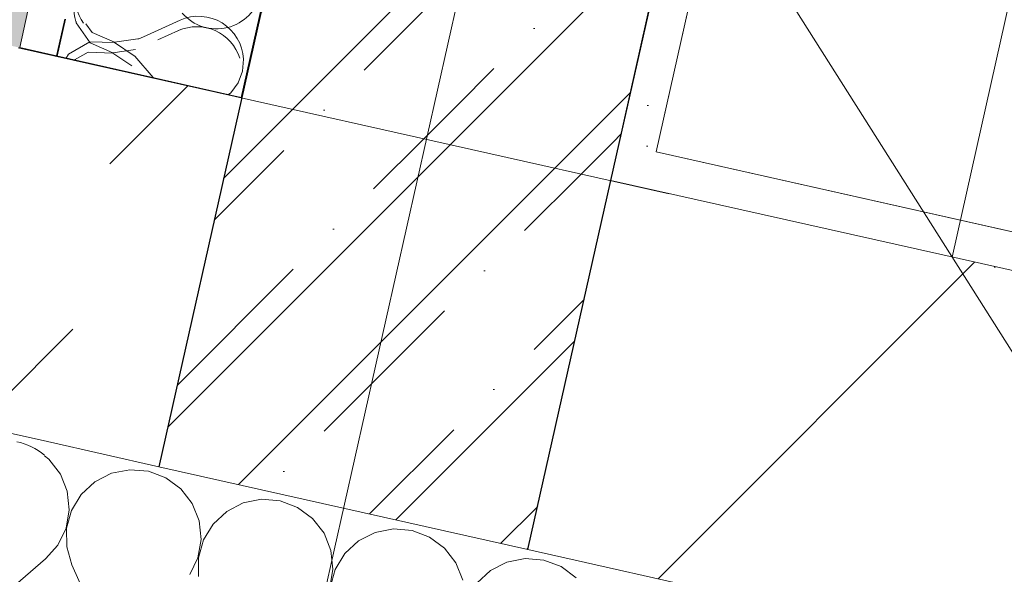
# Model space of a CAD drawing. Header units: millimetres. Extents: x -7145531 to -6681560, y 6117368 to 6219355.
# Tile 26 of 144: x -6936649 to -6936128, y 6131465 to 6131758. Entities that reach past the tile are written whole.
import ezdxf
from ezdxf.enums import TextEntityAlignment as Align

# ---------------------------------------------------------------- set-up
doc = ezdxf.new("R2010")
doc.units = ezdxf.units.MM
doc.header["$MEASUREMENT"] = 0
doc.linetypes.add('Штрихпунктирная', pattern=[670.277762, 352.777767, -176.388884, 0, -141.111112])
for name, color, linetype in [('S - квартира_помещение.АР', 7, 'Continuous'), ('АР-Стены_внешние_.АР', 7, 'Continuous'), ('АР-Стены_Перегородки_межквартирные_200.АР', 7, 'Continuous'), ('АР-Чертеж-Оси_Осевые размеры.АР', 7, 'Continuous'), ('АР-Чертеж-Размеры.АР', 7, 'Continuous'), ('Кровля', 7, 'Continuous')]:
    doc.layers.add(name, color=color, linetype=linetype)
for name, color, linetype, lineweight in [('АР-Стены_внешние_.АР_Ном._пера__1', 7, 'Continuous', 0), ('АР-Стены_внутренние_пилоны.АР_Ном._пера__120', 7, 'Continuous', 0), ('АР-Стены_Перегородки_межквартирные_200.АР_Ном._пера__1', 7, 'Continuous', 15), ('АР-Чертеж-Оси_Осевые размеры.АР_Ном._пера__120', 7, 'Continuous', 0), ('Кровля_Ном._пера__1', 7, 'Continuous', 0)]:
    doc.layers.add(name, color=color, linetype=linetype, lineweight=lineweight)
doc.styles.add('РЎР“Р•РќР•Р\xa0Р\x98Р\xa0_РЎРўР\x98Р›Р¬_3', font='GOTHIC.TTF')
doc.dimstyles.new('СГЕНЕРИР_СТИЛЬ__1', dxfattribs={"dimtxt": 150, "dimasz": 237.5, "dimexe": 0.18, "dimexo": 0.0625, "dimgap": 0, "dimtad": 1, "dimdec": 0, "dimzin": 0, "dimdsep": 46, "dimtxsty": 'РЎР“Р•РќР•Р\xa0Р\x98Р\xa0_РЎРўР\x98Р›Р¬_3', "dimblk": 'ARROWHEAD_6', "dimblk1": 'ARROWHEAD_6', "dimblk2": 'ARROWHEAD_6', "dimcen": 0.09, "dimse1": 1, "dimse2": 1, "dimclrd": 7, "dimclre": 7, "dimclrt": 7, "dimazin": 0, "dimtfac": 1, "dimtdec": 4, "dimtmove": 0, "dimatfit": 3, "dimfxl": 1, "dimtolj": 1, "dimtzin": 0, "dimarcsym": 0})
doc.dimstyles.new('СГЕНЕРИР_СТИЛЬ__2', dxfattribs={"dimtxt": 400, "dimasz": 332.5, "dimexe": 0.18, "dimexo": 0.0625, "dimgap": 0, "dimtad": 1, "dimdec": 0, "dimzin": 0, "dimdsep": 46, "dimtxsty": 'РЎР“Р•РќР•Р\xa0Р\x98Р\xa0_РЎРўР\x98Р›Р¬_3', "dimblk": 'ARROWHEAD_6', "dimblk1": 'ARROWHEAD_6', "dimblk2": 'ARROWHEAD_6', "dimcen": 0.09, "dimse1": 1, "dimse2": 1, "dimclrd": 7, "dimclre": 7, "dimclrt": 7, "dimazin": 0, "dimtfac": 1, "dimtdec": 4, "dimtmove": 0, "dimatfit": 3, "dimfxl": 1, "dimtolj": 1, "dimtzin": 0, "dimarcsym": 0})
pattern_1 = [(45, (-6566190.34, 6563027.8), (-111.369318, 111.369318), [0, -105, 0, -157.5]), (110, (-6565840.34, 6563027.8), (148.001588, 53.868173), [0, -77, 0, -133])]
pattern_2 = [(45, (-6566190.34, 6562677.8), (-127.27922, 127.27922), [])]
pattern_3 = [(45, (-6566190.34, 6562677.8), (-84.852814, 84.852814), []), (45, (-6566232.77, 6562720.22), (-84.852814, 84.852814), [90, -30, 0, -30])]
pattern_4 = [(45, (-6338440.43, 6562625.56), (-111.369318, 111.369318), [0, -105, 0, -157.5]), (110, (-6338090.43, 6562625.56), (148.001588, 53.868173), [0, -77, 0, -133])]
pattern_5 = [(45, (-6338440.43, 6562275.56), (-84.852814, 84.852814), []), (45, (-6338482.86, 6562317.98), (-84.852814, 84.852814), [90, -30, 0, -30])]

# ---------------------------------------------------------------- blocks, each defined once
blk = doc.blocks.new('*X182', base_point=(-6566190.34, 6562677.79))
at = {"layer": 'АР-Стены_внешние_.АР_Ном._пера__1', "color": 7, "linetype": 'Continuous', "lineweight": 0}
for p, q in [((-7164383.26, 6131928.18), (-7164385.71, 6131929.99)), ((-7164377.23, 6131920.38), (-7164383.26, 6131928.18)), ((-7164373.57, 6131911.24), (-7164377.23, 6131920.38)), ((-7164350.21, 6131920.76), (-7164358.99, 6131916.29)), ((-7164340.54, 6131922.66), (-7164350.21, 6131920.76)), ((-7164330.72, 6131921.85), (-7164340.54, 6131922.66)), ((-7164321.49, 6131918.38), (-7164330.72, 6131921.85)), ((-7164313.57, 6131912.53), (-7164321.49, 6131918.38)), ((-7164358.99, 6131916.29), (-7164366.21, 6131909.59)), ((-7164372.54, 6131901.44), (-7164373.57, 6131911.24)), ((-7164366.21, 6131909.59), (-7164371.33, 6131901.17)), ((-7164307.54, 6131904.73), (-7164313.57, 6131912.53)), ((-7164303.88, 6131895.59), (-7164307.54, 6131904.73)), ((-7164280.51, 6131905.11), (-7164289.29, 6131900.63)), ((-7164270.85, 6131907.01), (-7164280.51, 6131905.11)), ((-7164261.03, 6131906.2), (-7164270.85, 6131907.01)), ((-7164251.8, 6131902.73), (-7164261.03, 6131906.2)), ((-7164243.87, 6131896.88), (-7164251.8, 6131902.73)), ((-7164374.23, 6131891.73), (-7164372.54, 6131901.44)), ((-7164371.33, 6131901.17), (-7164373.95, 6131891.67)), ((-7164289.29, 6131900.63), (-7164296.52, 6131893.93)), ((-7164302.85, 6131885.79), (-7164303.88, 6131895.59)), ((-7164296.52, 6131893.93), (-7164301.64, 6131885.51)), ((-7164237.85, 6131889.08), (-7164243.87, 6131896.88)), ((-7164378.51, 6131882.85), (-7164374.23, 6131891.73)), ((-7164373.95, 6131891.67), (-7164373.88, 6131881.81)), ((-7164234.18, 6131879.93), (-7164237.85, 6131889.08)), ((-7164210.82, 6131889.45), (-7164219.6, 6131884.98)), ((-7164201.15, 6131891.36), (-7164210.82, 6131889.45)), ((-7164191.33, 6131890.54), (-7164201.15, 6131891.36)), ((-7164182.11, 6131887.08), (-7164191.33, 6131890.54)), ((-7164174.18, 6131881.23), (-7164182.11, 6131887.08)), ((-7164385.06, 6131875.49), (-7164378.51, 6131882.85)), ((-7164373.88, 6131881.81), (-7164371.12, 6131872.35)), ((-7164304.54, 6131876.08), (-7164302.85, 6131885.79)), ((-7164301.64, 6131885.51), (-7164304.26, 6131876.02)), ((-7164219.6, 6131884.98), (-7164226.83, 6131878.28)), ((-7164233.16, 6131870.13), (-7164234.18, 6131879.93)), ((-7164226.83, 6131878.28), (-7164231.94, 6131869.86)), ((-7164168.16, 6131873.43), (-7164174.18, 6131881.23)), ((-7164401, 6131861.88), (-7164385.06, 6131875.49)), ((-7164356.47, 6131839.78), (-7164371.12, 6131872.35)), ((-7164308.82, 6131867.2), (-7164304.54, 6131876.08)), ((-7164304.26, 6131876.02), (-7164304.19, 6131866.16)), ((-7164164.49, 6131864.28), (-7164168.16, 6131873.43)), ((-7164141.13, 6131873.8), (-7164149.91, 6131869.33)), ((-7164131.46, 6131875.71), (-7164141.13, 6131873.8)), ((-7164121.64, 6131874.89), (-7164131.46, 6131875.71)), ((-7164112.42, 6131871.43), (-7164121.64, 6131874.89)), ((-7164104.49, 6131865.57), (-7164112.42, 6131871.43)), ((-7164234.85, 6131860.43), (-7164233.16, 6131870.13)), ((-7164231.94, 6131869.86), (-7164234.57, 6131860.36)), ((-7164149.91, 6131869.33), (-7164157.13, 6131862.63))]:
    blk.add_line(p, q, dxfattribs=at)
blk = doc.blocks.new('Стена_28_8', base_point=(-7164340.2, 6132132.62))
at = {"layer": 'АР-Стены_внешние_.АР', "linetype": 'Continuous', "lineweight": 0, "true_color": 0x000000}
h = blk.add_hatch(dxfattribs=at)
h.set_pattern_fill('ШТУКАТУРКА__ГИПС_01_0008', color=18, style=0, pattern_type=2)
h.set_pattern_definition(pattern_1)
h.paths.add_polyline_path([(-7164276.95, 6132138.91), (-7164277.27, 6132138.99), (-7164281.66, 6132119.47), (-7164281.34, 6132119.4)])
h = blk.add_hatch(dxfattribs=at)
h.set_pattern_fill('БЛОКИ_БЕТОННЫЕ_ЭФФЕКТИВН_79', color=18, style=0, pattern_type=2)
h.set_pattern_definition(pattern_2)
h.paths.add_polyline_path([(-7164281.34, 6132119.4), (-7164340.2, 6132132.62), (-7164384.02, 6131937.48), (-7164325.17, 6131924.26)])
h = blk.add_hatch(dxfattribs=at)
h.set_pattern_fill('ШТУКАТУРКА__ГИПС_01_0008', color=18, style=0, pattern_type=2)
h.set_pattern_definition(pattern_1)
h.paths.add_polyline_path([(-7164062.3, 6132090.71), (-7164081.82, 6132095.09), (-7164086.2, 6132075.58), (-7164066.68, 6132071.19)])
h = blk.add_hatch(dxfattribs=at)
h.set_pattern_fill('ШТУКАТУРКА__ГИПС_01_0008', color=18, style=0, pattern_type=2)
h.set_pattern_definition(pattern_1)
h.paths.add_polyline_path([(-7164066.68, 6132071.19), (-7163364.12, 6131913.41), (-7163359.74, 6131932.92), (-7164062.3, 6132090.71)])
h = blk.add_hatch(dxfattribs=at)
h.set_pattern_fill('БЛОКИ_БЕТОННЫЕ_ЭФФЕКТИВН_79', color=18, style=0, pattern_type=2)
h.set_pattern_definition(pattern_2)
h.paths.add_polyline_path([(-7164130.03, 6131880.44), (-7163407.95, 6131718.27), (-7163364.12, 6131913.41), (-7164086.2, 6132075.58)])
at = {"layer": 'АР-Стены_внешние_.АР_Ном._пера__1', "color": 7, "linetype": 'Continuous', "lineweight": 0}
blk.add_line((-7164281.66, 6132119.47), (-7164277.27, 6132138.99), dxfattribs=at)
at = {"layer": 'АР-Стены_внешние_.АР_Ном._пера__1', "color": 7, "linetype": 'Continuous', "lineweight": 30}
for p, q in [((-7164276.95, 6132138.91), (-7164281.34, 6132119.4)), ((-7164281.34, 6132119.4), (-7164325.17, 6131924.26)), ((-7164086.2, 6132075.58), (-7164081.82, 6132095.09)), ((-7164130.03, 6131880.44), (-7164086.2, 6132075.58))]:
    blk.add_line(p, q, dxfattribs=at)
at = {"layer": 'АР-Стены_внешние_.АР_Ном._пера__1', "color": 7, "linetype": 'Continuous', "lineweight": 15}
for p, q in [((-7164340.2, 6132132.62), (-7164281.66, 6132119.47)), ((-7164281.34, 6132119.4), (-7164281.66, 6132119.47)), ((-7163364.12, 6131913.41), (-7164086.2, 6132075.58)), ((-7164384.02, 6131937.48), (-7164325.17, 6131924.26)), ((-7164325.17, 6131924.26), (-7164130.03, 6131880.44)), ((-7164130.03, 6131880.44), (-7163407.95, 6131718.27))]:
    blk.add_line(p, q, dxfattribs=at)
at = {"layer": 'АР-Стены_внешние_.АР_Ном._пера__1', "color": 7, "linetype": 'Continuous', "lineweight": 0, "flags": 128}
for points in [[(-7164276.95, 6132138.91), (-7164277.27, 6132138.99)], [(-7163359.74, 6131932.92), (-7164062.3, 6132090.71)]]:
    blk.add_lwpolyline(points, dxfattribs=at)
at = {"layer": 'АР-Стены_внешние_.АР', "color": 7, "lineweight": 0}
blk.add_blockref('*X182', (-6566190.34, 6562677.79), dxfattribs=at)
blk = doc.blocks.new('*X421', base_point=(-6566190.34, 6562677.79))
at = {"layer": 'АР-Стены_внешние_.АР_Ном._пера__1', "color": 7, "linetype": 'Continuous', "lineweight": 0}
for p, q in [((-7164363.75, 6132158.41), (-7164360.51, 6132153.77)), ((-7164360.51, 6132153.77), (-7164348.57, 6132148.61)), ((-7164361.62, 6132148.86), (-7164372.91, 6132142.4)), ((-7164348.61, 6132148.42), (-7164361.62, 6132148.86)), ((-7164338.21, 6132141.49), (-7164348.61, 6132148.42)), ((-7164348.57, 6132148.61), (-7164336.2, 6132150.43)), ((-7164372.91, 6132142.4), (-7164374.09, 6132140.23))]:
    blk.add_line(p, q, dxfattribs=at)
blk = doc.blocks.new('*X422', base_point=(-6566190.34, 6562677.79))
at = {"layer": 'АР-Стены_внешние_.АР_Ном._пера__1', "color": 7, "linetype": 'Continuous', "lineweight": 0}
for p, q in [((-7164336.2, 6132150.43), (-7164335.69, 6132150.5)), ((-7164335.69, 6132150.5), (-7164333.31, 6132151.57)), ((-7164337.78, 6132141.21), (-7164338.21, 6132141.49)), ((-7164337.78, 6132141.21), (-7164328.14, 6132129.91)), ((-7164280.98, 6132133.33), (-7164280.46, 6132139.7)), ((-7164283.29, 6132127.18), (-7164280.98, 6132133.33)), ((-7164287.2, 6132121.9), (-7164283.29, 6132127.18)), ((-7164288.38, 6132120.98), (-7164287.2, 6132121.9))]:
    blk.add_line(p, q, dxfattribs=at)
blk = doc.blocks.new('*X424', base_point=(-6566190.34, 6562677.79))
at = {"layer": 'АР-Стены_внешние_.АР_Ном._пера__1', "color": 7, "linetype": 'Continuous', "lineweight": 0}
blk.add_line((-7164333.31, 6132151.57), (-7164313.98, 6132160.26), dxfattribs=at)
for centre, start, end in [((-7164345.46, 6132172.21), 40.4718, 214.5795), ((-7164304.21, 6132138.55), 2.7599, 114.2116)]:
    blk.add_arc(centre, 23.81, start, end, dxfattribs=at)
blk = doc.blocks.new('Стена_163_8', base_point=(-7164340.2, 6132132.62))
at = {"layer": 'АР-Стены_внешние_.АР', "linetype": 'Continuous', "lineweight": 0, "true_color": 0x000000}
h = blk.add_hatch(dxfattribs=at)
h.set_pattern_fill('ШТУКАТУРКА__ГИПС_01_0008', color=18, style=0, pattern_type=2)
h.set_pattern_definition(pattern_1)
h.paths.add_polyline_path([(-7164374.84, 6132160.9), (-7164394.36, 6132165.28), (-7164398.74, 6132145.77), (-7164379.23, 6132141.38)])
at = {"layer": 'АР-Стены_внешние_.АР_Ном._пера__1', "color": 7, "linetype": 'Continuous', "lineweight": 0}
blk.add_line((-7164281.66, 6132119.47), (-7164277.27, 6132138.99), dxfattribs=at)
at = {"layer": 'АР-Стены_внешние_.АР_Ном._пера__1', "color": 7, "linetype": 'Continuous', "lineweight": 15}
blk.add_line((-7164340.2, 6132132.62), (-7164281.66, 6132119.47), dxfattribs=at)
at = {"layer": 'АР-Стены_внешние_.АР_Ном._пера__1', "color": 7, "linetype": 'Continuous', "lineweight": 0, "flags": 128}
blk.add_lwpolyline([(-7164277.27, 6132138.99), (-7161098.68, 6146291.55)], dxfattribs=at)
at = {"layer": 'Кровля_Ном._пера__1', "color": 7, "linetype": 'Continuous', "lineweight": 0}
for p, q in [((-7164394.36, 6132165.28), (-7164398.74, 6132145.77)), ((-7164374.84, 6132160.9), (-7164379.23, 6132141.38))]:
    blk.add_line(p, q, dxfattribs=at)
at = {"layer": 'Кровля_Ном._пера__1', "color": 7, "linetype": 'Continuous', "lineweight": 15}
for p, q in [((-7164398.74, 6132145.77), (-7164379.23, 6132141.38)), ((-7164379.23, 6132141.38), (-7164340.2, 6132132.62))]:
    blk.add_line(p, q, dxfattribs=at)
at = {"layer": 'АР-Стены_внешние_.АР', "color": 7, "lineweight": 0}
for name in ['*X424', '*X421', '*X422']:
    blk.add_blockref(name, (-6566190.34, 6562677.79), dxfattribs=at)
blk = doc.blocks.new('Стандартный Маркер Сетки[63]_8', base_point=(-7160680.92, 6147693.75))
at = {"layer": 'АР-Чертеж-Оси_Осевые размеры.АР_Ном._пера__120', "color": 7, "linetype": 'Штрихпунктирная', "lineweight": 0}
blk.add_line((-7160787.51, 6147219.17), (-7165571.24, 6125919.76), dxfattribs=at)
at = {"layer": 'АР-Чертеж-Оси_Осевые размеры.АР_Ном._пера__120', "color": 7, "lineweight": 0, "style": 'РЎР“Р•РќР•Р\xa0Р\x98Р\xa0_РЎРўР\x98Р›Р¬_3'}
blk.add_attdef('AC_MarkerText_1', text='', height=350, rotation=347.3417, dxfattribs=at).set_placement((-7165717.47, 6125138.41), align=Align.TOP_CENTER)
blk = doc.blocks.new('Стандартный Маркер Сетки[83]_8', base_point=(-7160680.92, 6147693.75))
at = {"layer": 'АР-Чертеж-Оси_Осевые размеры.АР_Ном._пера__120', "color": 7, "linetype": 'Штрихпунктирная', "lineweight": 0}
blk.add_line((-7160787.51, 6147219.17), (-7165571.24, 6125919.76), dxfattribs=at)
at = {"layer": 'АР-Чертеж-Оси_Осевые размеры.АР_Ном._пера__120', "color": 7, "lineweight": 0, "style": 'РЎР“Р•РќР•Р\xa0Р\x98Р\xa0_РЎРўР\x98Р›Р¬_3'}
blk.add_attdef('AC_MarkerText_1', text='', height=350, rotation=347.3417, dxfattribs=at).set_placement((-7165717.47, 6125138.41), align=Align.TOP_CENTER)
blk = doc.blocks.new('ARROWHEAD_6')
at = {"color": 0, "linetype": 'Continuous', "lineweight": 0}
for p, q in [((-0.5, -0.5), (0.5, 0.5)), ((0, 0), (-1, 0))]:
    blk.add_line(p, q, dxfattribs=at)
blk = doc.blocks.new('*D584', base_point=(-6566190.34, 6562677.79))
at = {"layer": 'Defpoints', "color": 0, "linetype": 'Continuous', "transparency": 16777216}
for p in [(-6935996.34, 6133642.97), (-6932158.87, 6132703.85), (-6937658.33, 6126243.04)]:
    blk.add_point(p, dxfattribs=at)
at = {"layer": 'АР-Чертеж-Оси_Осевые размеры.АР', "color": 7, "linetype": 'Continuous', "lineweight": -2, "transparency": 16777216}
for p, q in [((-6937333.91, 6126170.17), (-6936333.59, 6125945.51)), ((-6934128.76, 6125450.31), (-6935165.67, 6125683.2))]:
    blk.add_line(p, q, dxfattribs=at)
at = {"layer": 'АР-Чертеж-Оси_Осевые размеры.АР', "color": 7, "linetype": 'Continuous', "lineweight": -2, "transparency": 16777216, "xscale": 332.5, "yscale": 332.5, "zscale": 332.5}
for p, rotation in [((-6937658.33, 6126243.04), 167.3417232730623), ((-6933804.34, 6125377.45), 347.3417232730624)]:
    blk.add_blockref('ARROWHEAD_6', p, dxfattribs=dict(at, rotation=rotation))
at = {"layer": 'АР-Чертеж-Оси_Осевые размеры.АР', "color": 7, "linetype": 'Continuous', "lineweight": 0, "transparency": 16777216, "insert": (-6935749.63, 6125814.35), "char_height": 400, "attachment_point": 5, "rotation": 347.3417, "style": 'РЎР“Р•РќР•Р\xa0Р\x98Р\xa0_РЎРўР\x98Р›Р¬_3'}
blk.add_mtext('\\A1;3950', dxfattribs=at)
blk = doc.blocks.new('*D590', base_point=(-6566190.34, 6562677.79))
at = {"layer": 'Defpoints', "color": 0, "linetype": 'Continuous', "transparency": 16777216}
for p in [(-6936039.48, 6133451.29), (-6936590.29, 6131730.38), (-6936155.93, 6131632.82)]:
    blk.add_point(p, dxfattribs=at)
at = {"layer": 'АР-Чертеж-Размеры.АР', "color": 7, "linetype": 'Continuous', "lineweight": -2, "transparency": 16777216}
for p, q in [((-6935813.56, 6133157.13), (-6935913.53, 6132712.07)), ((-6936103.88, 6131864.55), (-6936007, 6132295.89))]:
    blk.add_line(p, q, dxfattribs=at)
at = {"layer": 'АР-Чертеж-Размеры.АР', "color": 7, "linetype": 'Continuous', "lineweight": -2, "transparency": 16777216, "xscale": 237.5, "yscale": 237.5, "zscale": 237.5}
for p, rotation in [((-6935761.52, 6133388.85), 77.3410680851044), ((-6936155.93, 6131632.82), 257.3410680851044)]:
    blk.add_blockref('ARROWHEAD_6', p, dxfattribs=dict(at, rotation=rotation))
at = {"layer": 'АР-Чертеж-Размеры.АР', "color": 7, "linetype": 'Continuous', "lineweight": 0, "transparency": 16777216, "insert": (-6935960.26, 6132503.98), "char_height": 150, "attachment_point": 5, "rotation": 77.3411, "style": 'РЎР“Р•РќР•Р\xa0Р\x98Р\xa0_РЎРўР\x98Р›Р¬_3'}
blk.add_mtext('\\A1;1800', dxfattribs=at)
blk = doc.blocks.new('Стена_173_8', base_point=(-7164183.77, 6132097.49))
at = {"layer": 'АР-Стены_внешние_.АР', "linetype": 'Continuous', "lineweight": 0, "true_color": 0x000000}
h = blk.add_hatch(dxfattribs=at)
h.set_pattern_fill('ЖЕЛЕЗОБЕТОН__PROJECT__0008', color=18, style=0, pattern_type=2)
h.set_pattern_definition(pattern_3)
h.paths.add_polyline_path([(-7164081.82, 6132095.09), (-7163691.79, 6133831.61), (-7163886.93, 6133875.44), (-7164276.95, 6132138.91)])
h = blk.add_hatch(dxfattribs=at)
h.set_pattern_fill('ШТУКАТУРКА__ГИПС_01_0008', color=18, style=0, pattern_type=2)
h.set_pattern_definition(pattern_1)
h.paths.add_polyline_path([(-7164062.3, 6132090.71), (-7163672.28, 6133827.22), (-7163691.79, 6133831.61), (-7164081.82, 6132095.09)])
h = blk.add_hatch(dxfattribs=at)
h.set_pattern_fill('ЖЕЛЕЗОБЕТОН__PROJECT__0008', color=18, style=0, pattern_type=2)
h.set_pattern_definition(pattern_3)
h.paths.add_polyline_path([(-7164081.82, 6132095.09), (-7164276.95, 6132138.91), (-7164281.34, 6132119.4), (-7164086.2, 6132075.58)])
h = blk.add_hatch(dxfattribs=at)
h.set_pattern_fill('ЖЕЛЕЗОБЕТОН__PROJECT__0008', color=18, style=0, pattern_type=2)
h.set_pattern_definition(pattern_3)
h.paths.add_polyline_path([(-7164086.2, 6132075.58), (-7164281.34, 6132119.4), (-7164325.17, 6131924.26), (-7164130.03, 6131880.44)])
at = {"layer": 'АР-Стены_внешние_.АР_Ном._пера__1', "color": 7, "linetype": 'Continuous', "lineweight": 30}
for p, q in [((-7164081.82, 6132095.09), (-7163691.79, 6133831.61)), ((-7164276.95, 6132138.91), (-7164281.34, 6132119.4)), ((-7164281.34, 6132119.4), (-7164325.17, 6131924.26)), ((-7164086.2, 6132075.58), (-7164081.82, 6132095.09)), ((-7164130.03, 6131880.44), (-7164086.2, 6132075.58))]:
    blk.add_line(p, q, dxfattribs=at)
at = {"layer": 'АР-Стены_внешние_.АР_Ном._пера__1', "color": 7, "linetype": 'Continuous', "lineweight": 15}
blk.add_line((-7164325.17, 6131924.26), (-7164130.03, 6131880.44), dxfattribs=at)
at = {"layer": 'АР-Стены_внешние_.АР_Ном._пера__1', "color": 7, "linetype": 'Continuous', "lineweight": 30, "flags": 128}
blk.add_lwpolyline([(-7163886.93, 6133875.44), (-7164276.95, 6132138.91)], dxfattribs=at)
at = {"layer": 'АР-Стены_внешние_.АР_Ном._пера__1', "color": 7, "linetype": 'Continuous', "lineweight": 0, "flags": 128}
blk.add_lwpolyline([(-7164062.3, 6132090.71), (-7163672.28, 6133827.22)], dxfattribs=at)
blk = doc.blocks.new('*X764', base_point=(-6338440.43, 6562275.56))
at = {"layer": 'Кровля_Ном._пера__1', "color": 7, "linetype": 'Continuous', "lineweight": 0}
blk.add_arc((-6936658.15, 6131500.38), 35.71, 51.0571, 77.3424, dxfattribs=at)
blk = doc.blocks.new('Стена_194_3', base_point=(-6957870.24, 6136509.49))
at = {"layer": 'Кровля', "linetype": 'Continuous', "lineweight": 0, "true_color": 0x000000}
h = blk.add_hatch(dxfattribs=at)
h.set_pattern_fill('ШТУКАТУРКА__ГИПС_01_0003', color=18, style=0, pattern_type=2)
h.set_pattern_definition(pattern_4)
h.paths.add_polyline_path([(-6936644.45, 6131763.04), (-6950274.76, 6134824.17), (-6950279.14, 6134804.66), (-6936648.83, 6131743.53)])
h = blk.add_hatch(dxfattribs=at)
h.set_pattern_fill('БЛОКИ_БЕТОННЫЕ_ЭФФЕКТИВН_72', color=18, style=0, pattern_type=2)
h.set_pattern_definition([(45, (-6338440.43, 6562275.56), (-127.27922, 127.27922), [])])
h.paths.add_polyline_path([(-6950322.96, 6134609.52), (-6936634.11, 6131535.24), (-6936590.29, 6131730.38), (-6950279.14, 6134804.66)])
h = blk.add_hatch(dxfattribs=at)
h.set_pattern_fill('ШТУКАТУРКА__ГИПС_01_0003', color=18, style=0, pattern_type=2)
h.set_pattern_definition(pattern_4)
h.paths.add_polyline_path([(-6936624.6, 6131758.58), (-6936624.93, 6131758.66), (-6936629.31, 6131739.15), (-6936628.98, 6131739.07)])
at = {"layer": 'Кровля_Ном._пера__1', "color": 7, "linetype": 'Continuous', "lineweight": 15}
for p, q in [((-6950322.96, 6134609.52), (-6936634.11, 6131535.24)), ((-6936648.83, 6131743.53), (-6936629.31, 6131739.15)), ((-6936628.98, 6131739.07), (-6936629.31, 6131739.15)), ((-6936628.98, 6131739.07), (-6936590.29, 6131730.38))]:
    blk.add_line(p, q, dxfattribs=at)
at = {"layer": 'Кровля_Ном._пера__1', "color": 7, "linetype": 'Continuous', "lineweight": 0}
blk.add_line((-6936644.45, 6131763.04), (-6936648.83, 6131743.53), dxfattribs=at)
at = {"layer": 'Кровля', "color": 7, "lineweight": 0}
blk.add_blockref('*X764', (-6338440.43, 6562275.56), dxfattribs=at)
blk = doc.blocks.new('*X872', base_point=(-6338440.43, 6562275.56))
at = {"layer": 'АР-Стены_Перегородки_межквартирные_200.АР_Ном._пера__1', "color": 7, "linetype": 'Continuous', "lineweight": 0}
for p, q in [((-6936618.98, 6131757.32), (-6936618.94, 6131756.68)), ((-6936618.94, 6131756.68), (-6936611.5, 6131746.01)), ((-6936612.6, 6131741.11), (-6936619.77, 6131737)), ((-6936599.59, 6131740.66), (-6936612.6, 6131741.11)), ((-6936611.5, 6131746.01), (-6936599.55, 6131740.85)), ((-6936599.55, 6131740.85), (-6936587.54, 6131742.62)), ((-6936589.49, 6131733.93), (-6936599.59, 6131740.66))]:
    blk.add_line(p, q, dxfattribs=at)
blk = doc.blocks.new('*X873', base_point=(-6338440.43, 6562275.56))
at = {"layer": 'АР-Стены_Перегородки_межквартирные_200.АР_Ном._пера__1', "color": 7, "linetype": 'Continuous', "lineweight": 0}
blk.add_line((-6936575.81, 6131747.63), (-6936564.96, 6131752.51), dxfattribs=at)
for centre, start, end in [((-6936596.44, 6131764.46), 40.4725, 197.3313), ((-6936544.76, 6131777.25), 220.4725, 347.3424), ((-6936555.2, 6131730.79), 17.3534, 114.2123)]:
    blk.add_arc(centre, 23.81, start, end, dxfattribs=at)
blk = doc.blocks.new('Стена_258_3', base_point=(-6933461.3, 6145935.08))
at = {"layer": 'АР-Стены_Перегородки_межквартирные_200.АР_Ном._пера__1', "color": 7, "linetype": 'Continuous', "lineweight": 0, "flags": 128}
blk.add_lwpolyline([(-6936527.03, 6131736.67), (-6933348.6, 6145889.27)], dxfattribs=at)
at = {"layer": 'Кровля_Ном._пера__1', "color": 7, "linetype": 'Continuous', "lineweight": 0}
blk.add_line((-6936624.6, 6131758.58), (-6936628.98, 6131739.07), dxfattribs=at)
at = {"layer": 'Кровля_Ном._пера__1', "color": 7, "linetype": 'Continuous', "lineweight": 15}
blk.add_line((-6936628.98, 6131739.07), (-6936590.29, 6131730.38), dxfattribs=at)
at = {"layer": 'АР-Стены_Перегородки_межквартирные_200.АР', "color": 7, "lineweight": 0}
for name in ['*X873', '*X872']:
    blk.add_blockref(name, (-6338440.43, 6562275.56), dxfattribs=at)
blk = doc.blocks.new('*X875', base_point=(-6338440.43, 6562275.56))
at = {"layer": 'АР-Стены_внешние_.АР_Ном._пера__1', "color": 7, "linetype": 'Continuous', "lineweight": 0}
for p, q in [((-6936586.29, 6131748.19), (-6936585.78, 6131748.26)), ((-6936585.78, 6131748.26), (-6936583.4, 6131749.33)), ((-6936587.87, 6131738.97), (-6936588.29, 6131739.25)), ((-6936587.87, 6131738.97), (-6936578.23, 6131727.67)), ((-6936531.07, 6131731.09), (-6936530.55, 6131737.46)), ((-6936533.38, 6131724.94), (-6936531.07, 6131731.09)), ((-6936537.29, 6131719.66), (-6936533.38, 6131724.94)), ((-6936538.47, 6131718.74), (-6936537.29, 6131719.66))]:
    blk.add_line(p, q, dxfattribs=at)
blk = doc.blocks.new('*X876', base_point=(-6338440.43, 6562275.56))
at = {"layer": 'АР-Стены_внешние_.АР_Ном._пера__1', "color": 7, "linetype": 'Continuous', "lineweight": 0}
blk.add_line((-6936583.4, 6131749.33), (-6936564.07, 6131758.02), dxfattribs=at)
for centre, start, end in [((-6936595.55, 6131769.98), 40.4718, 214.5795), ((-6936554.3, 6131736.31), 2.7599, 114.2116)]:
    blk.add_arc(centre, 23.81, start, end, dxfattribs=at)
blk = doc.blocks.new('Стена_259_3', base_point=(-6936590.29, 6131730.38))
at = {"layer": 'АР-Стены_внешние_.АР', "linetype": 'Continuous', "lineweight": 0, "true_color": 0x000000}
h = blk.add_hatch(dxfattribs=at)
h.set_pattern_fill('ШТУКАТУРКА__ГИПС_01_0003', color=18, style=0, pattern_type=2)
h.set_pattern_definition(pattern_4)
h.paths.add_polyline_path([(-6936624.93, 6131758.66), (-6936644.45, 6131763.04), (-6936648.83, 6131743.53), (-6936629.31, 6131739.15)])
at = {"layer": 'АР-Стены_внешние_.АР_Ном._пера__1', "color": 7, "linetype": 'Continuous', "lineweight": 0}
blk.add_line((-6936531.75, 6131717.23), (-6936527.36, 6131736.75), dxfattribs=at)
at = {"layer": 'АР-Стены_внешние_.АР_Ном._пера__1', "color": 7, "linetype": 'Continuous', "lineweight": 15}
blk.add_line((-6936590.29, 6131730.38), (-6936531.75, 6131717.23), dxfattribs=at)
at = {"layer": 'АР-Стены_внешние_.АР_Ном._пера__1', "color": 7, "linetype": 'Continuous', "lineweight": 0, "flags": 128}
blk.add_lwpolyline([(-6936527.36, 6131736.75), (-6933348.77, 6145889.31)], dxfattribs=at)
at = {"layer": 'Кровля_Ном._пера__1', "color": 7, "linetype": 'Continuous', "lineweight": 0}
blk.add_line((-6936644.45, 6131763.04), (-6936648.83, 6131743.53), dxfattribs=at)
at = {"layer": 'Кровля_Ном._пера__1', "color": 7, "linetype": 'Continuous', "lineweight": 15}
blk.add_line((-6936648.83, 6131743.53), (-6936629.31, 6131739.15), dxfattribs=at)
at = {"layer": 'АР-Стены_внешние_.АР', "color": 7, "lineweight": 0}
for name in ['*X876', '*X875']:
    blk.add_blockref(name, (-6338440.43, 6562275.56), dxfattribs=at)
blk = doc.blocks.new('Стандартный Маркер Сетки[130]_3', base_point=(-6932931.01, 6147291.51))
at = {"layer": 'АР-Чертеж-Оси_Осевые размеры.АР_Ном._пера__120', "color": 7, "linetype": 'Штрихпунктирная', "lineweight": 0}
blk.add_line((-6933037.6, 6146816.93), (-6937821.33, 6125517.52), dxfattribs=at)
at = {"layer": 'АР-Чертеж-Оси_Осевые размеры.АР_Ном._пера__120', "color": 7, "lineweight": 0, "style": 'РЎР“Р•РќР•Р\xa0Р\x98Р\xa0_РЎРўР\x98Р›Р¬_3'}
blk.add_attdef('AC_MarkerText_1', text='', height=350, rotation=347.3417, dxfattribs=at).set_placement((-6937967.56, 6124736.17), align=Align.TOP_CENTER)
blk = doc.blocks.new('Стандартный Маркер Сетки[143]_3', base_point=(-6932931.01, 6147291.51))
at = {"layer": 'АР-Чертеж-Оси_Осевые размеры.АР_Ном._пера__120', "color": 7, "linetype": 'Штрихпунктирная', "lineweight": 0}
blk.add_line((-6933037.6, 6146816.93), (-6937821.33, 6125517.52), dxfattribs=at)
at = {"layer": 'АР-Чертеж-Оси_Осевые размеры.АР_Ном._пера__120', "color": 7, "lineweight": 0, "style": 'РЎР“Р•РќР•Р\xa0Р\x98Р\xa0_РЎРўР\x98Р›Р¬_3'}
blk.add_attdef('AC_MarkerText_1', text='', height=350, rotation=347.3417, dxfattribs=at).set_placement((-6937967.56, 6124736.17), align=Align.TOP_CENTER)
blk = doc.blocks.new('Стена_267_3', base_point=(-6936433.86, 6131695.25))
at = {"layer": 'АР-Стены_внешние_.АР', "linetype": 'Continuous', "lineweight": 0, "true_color": 0x000000}
h = blk.add_hatch(dxfattribs=at)
h.set_pattern_fill('ЖЕЛЕЗОБЕТОН__PROJECT__0003', color=18, style=0, pattern_type=2)
h.set_pattern_definition(pattern_5)
h.paths.add_polyline_path([(-6936331.9, 6131692.85), (-6935941.88, 6133429.37), (-6936137.02, 6133473.2), (-6936527.04, 6131736.67)])
h = blk.add_hatch(dxfattribs=at)
h.set_pattern_fill('ШТУКАТУРКА__ГИПС_01_0003', color=18, style=0, pattern_type=2)
h.set_pattern_definition(pattern_4)
h.paths.add_polyline_path([(-6936312.39, 6131688.47), (-6935922.37, 6133424.99), (-6935941.88, 6133429.37), (-6936331.9, 6131692.85)])
h = blk.add_hatch(dxfattribs=at)
h.set_pattern_fill('ЖЕЛЕЗОБЕТОН__PROJECT__0003', color=18, style=0, pattern_type=2)
h.set_pattern_definition(pattern_5)
h.paths.add_polyline_path([(-6936331.9, 6131692.85), (-6936527.04, 6131736.67), (-6936531.43, 6131717.16), (-6936336.29, 6131673.34)])
h = blk.add_hatch(dxfattribs=at)
h.set_pattern_fill('ЖЕЛЕЗОБЕТОН__PROJECT__0003', color=18, style=0, pattern_type=2)
h.set_pattern_definition(pattern_5)
h.paths.add_polyline_path([(-6936336.29, 6131673.34), (-6936531.43, 6131717.16), (-6936575.26, 6131522.02), (-6936380.12, 6131478.2)])
at = {"layer": 'АР-Стены_внешние_.АР_Ном._пера__1', "color": 7, "linetype": 'Continuous', "lineweight": 30}
for p, q in [((-6936331.9, 6131692.85), (-6935941.88, 6133429.37)), ((-6936527.04, 6131736.67), (-6936531.43, 6131717.16)), ((-6936531.43, 6131717.16), (-6936575.26, 6131522.02)), ((-6936336.29, 6131673.34), (-6936331.9, 6131692.85)), ((-6936380.12, 6131478.2), (-6936336.29, 6131673.34))]:
    blk.add_line(p, q, dxfattribs=at)
at = {"layer": 'АР-Стены_внешние_.АР_Ном._пера__1', "color": 7, "linetype": 'Continuous', "lineweight": 15}
blk.add_line((-6936575.26, 6131522.02), (-6936380.12, 6131478.2), dxfattribs=at)
at = {"layer": 'АР-Стены_внешние_.АР_Ном._пера__1', "color": 7, "linetype": 'Continuous', "lineweight": 30, "flags": 128}
blk.add_lwpolyline([(-6936137.02, 6133473.2), (-6936527.04, 6131736.67)], dxfattribs=at)
at = {"layer": 'АР-Стены_внешние_.АР_Ном._пера__1', "color": 7, "linetype": 'Continuous', "lineweight": 0, "flags": 128}
blk.add_lwpolyline([(-6936312.39, 6131688.47), (-6935922.37, 6133424.99)], dxfattribs=at)
blk = doc.blocks.new('Стандартный Маркер Сетки[157]_3', base_point=(-6989297.97, 6143568.03))
at = {"layer": 'АР-Чертеж-Оси_Осевые размеры.АР_Ном._пера__120', "color": 7, "linetype": 'Штрихпунктирная', "lineweight": 0}
blk.add_line((-6988322.28, 6143348.89), (-6909381.08, 6125619.12), dxfattribs=at)
at = {"layer": 'АР-Чертеж-Оси_Осевые размеры.АР_Ном._пера__120', "color": 7, "lineweight": 0, "style": 'РЎР“Р•РќР•Р\xa0Р\x98Р\xa0_РЎРўР\x98Р›Р¬_3'}
for tag, p in [('AC_MarkerText_1_0', (-6989715.89, 6143858.67)), ('AC_MarkerText_1_1', (-6907847.61, 6125471.49))]:
    blk.add_attdef(tag, text='', height=350, rotation=347.3417, dxfattribs=at).set_placement(p, align=Align.TOP_CENTER)
blk = doc.blocks.new('Стандартный Маркер Сетки[162]_3', base_point=(-6989297.97, 6143568.03))
at = {"layer": 'АР-Чертеж-Оси_Осевые размеры.АР_Ном._пера__120', "color": 7, "linetype": 'Штрихпунктирная', "lineweight": 0}
blk.add_line((-6988322.28, 6143348.89), (-6909381.08, 6125619.12), dxfattribs=at)
at = {"layer": 'АР-Чертеж-Оси_Осевые размеры.АР_Ном._пера__120', "color": 7, "lineweight": 0, "style": 'РЎР“Р•РќР•Р\xa0Р\x98Р\xa0_РЎРўР\x98Р›Р¬_3'}
for tag, p in [('AC_MarkerText_1_0', (-6989715.89, 6143858.67)), ('AC_MarkerText_1_1', (-6907847.61, 6125471.49))]:
    blk.add_attdef(tag, text='', height=350, rotation=347.3417, dxfattribs=at).set_placement(p, align=Align.TOP_CENTER)
blk = doc.blocks.new('Стандартный Маркер Сетки[166]_3', base_point=(-6989297.97, 6143568.03))
at = {"layer": 'АР-Чертеж-Оси_Осевые размеры.АР_Ном._пера__120', "color": 7, "linetype": 'Штрихпунктирная', "lineweight": 0}
blk.add_line((-6988322.28, 6143348.89), (-6909381.08, 6125619.12), dxfattribs=at)
at = {"layer": 'АР-Чертеж-Оси_Осевые размеры.АР_Ном._пера__120', "color": 7, "lineweight": 0, "style": 'РЎР“Р•РќР•Р\xa0Р\x98Р\xa0_РЎРўР\x98Р›Р¬_3'}
for tag, p in [('AC_MarkerText_1_0', (-6989715.89, 6143858.67)), ('AC_MarkerText_1_1', (-6907847.61, 6125471.49))]:
    blk.add_attdef(tag, text='', height=350, rotation=347.3417, dxfattribs=at).set_placement(p, align=Align.TOP_CENTER)
blk = doc.blocks.new('Стандартный Маркер Сетки[173]_3', base_point=(-6989297.97, 6143568.03))
at = {"layer": 'АР-Чертеж-Оси_Осевые размеры.АР_Ном._пера__120', "color": 7, "linetype": 'Штрихпунктирная', "lineweight": 0}
blk.add_line((-6988322.28, 6143348.89), (-6909381.08, 6125619.12), dxfattribs=at)
at = {"layer": 'АР-Чертеж-Оси_Осевые размеры.АР_Ном._пера__120', "color": 7, "lineweight": 0, "style": 'РЎР“Р•РќР•Р\xa0Р\x98Р\xa0_РЎРўР\x98Р›Р¬_3'}
for tag, p in [('AC_MarkerText_1_0', (-6989715.89, 6143858.67)), ('AC_MarkerText_1_1', (-6907847.61, 6125471.49))]:
    blk.add_attdef(tag, text='', height=350, rotation=347.3417, dxfattribs=at).set_placement(p, align=Align.TOP_CENTER)

msp = doc.modelspace()

# ---------------------------------------------------------------- linework, layer by layer
at = {"layer": 'S - квартира_помещение.АР', "color": 254, "linetype": 'Continuous', "lineweight": 0, "true_color": 0xffe1c4, "flags": 128}
msp.add_lwpolyline([(-6932692.5, 6130875.5), (-6931745.88, 6135090.49), (-6935365.78, 6135903.46), (-6936312.39, 6131688.47)], close=True, dxfattribs=at)
at = {"layer": 'АР-Стены_внутренние_пилоны.АР_Ном._пера__120', "color": 7, "linetype": 'Continuous', "lineweight": 0}
msp.add_line((-6936575.26, 6131522.02), (-6936380.11, 6131478.2), dxfattribs=at)
msp.add_line((-6936575.26, 6131522.02), (-6936380.11, 6131478.2), dxfattribs=at)

# ---------------------------------------------------------------- block references
at = {"layer": 'АР-Стены_внешние_.АР', "color": 7, "lineweight": 0}
for name, p in [('Стена_163_8', (-6936590.29, 6131730.38)), ('Стена_259_3', (-6936590.29, 6131730.38)), ('Стена_173_8', (-6936433.86, 6131695.25)), ('Стена_267_3', (-6936433.86, 6131695.25)), ('Стена_28_8', (-6936590.29, 6131730.38))]:
    msp.add_blockref(name, p, dxfattribs=at)
at = {"layer": 'АР-Стены_Перегородки_межквартирные_200.АР', "color": 7, "lineweight": 0}
msp.add_blockref('Стена_258_3', (-6933461.3, 6145935.08), dxfattribs=at)
at = {"layer": 'АР-Чертеж-Оси_Осевые размеры.АР', "color": 8, "linetype": 'Continuous', "lineweight": 15}
for name, p in [('Стандартный Маркер Сетки[63]_8', (-6932931.01, 6147291.51)), ('Стандартный Маркер Сетки[83]_8', (-6932931.01, 6147291.51)), ('Стандартный Маркер Сетки[130]_3', (-6932931.01, 6147291.51)), ('Стандартный Маркер Сетки[143]_3', (-6932931.01, 6147291.51)), ('Стандартный Маркер Сетки[157]_3', (-6989297.97, 6143568.03)), ('Стандартный Маркер Сетки[162]_3', (-6989297.97, 6143568.03)), ('Стандартный Маркер Сетки[166]_3', (-6989297.97, 6143568.03)), ('Стандартный Маркер Сетки[173]_3', (-6989297.97, 6143568.03))]:
    msp.add_blockref(name, p, dxfattribs=at)
at = {"layer": 'Кровля', "color": 7, "lineweight": 0}
msp.add_blockref('Стена_194_3', (-6957870.24, 6136509.49), dxfattribs=at)

# ---------------------------------------------------------------- dimensions: what is measured, and where the dimension line sits
at = {"layer": 'АР-Чертеж-Оси_Осевые размеры.АР', "color": 7, "linetype": 'Continuous', "lineweight": 0}
dim = msp.add_linear_dim(base=(-6937658.33, 6126243.04), p1=(-6932158.87, 6132703.85), p2=(-6935996.34, 6133642.97), angle=167.3417, dimstyle='СГЕНЕРИР_СТИЛЬ__2', dxfattribs=at)
dim.commit()
dim.dimension.update_dxf_attribs({"geometry": '*D584', "text_midpoint": (-6935749.63, 6125814.35), "dimtype": 160, "text_rotation": 347.3417})
at = {"layer": 'АР-Чертеж-Размеры.АР', "color": 7, "linetype": 'Continuous', "lineweight": 0}
dim = msp.add_linear_dim(base=(-6936155.93, 6131632.82), p1=(-6936039.48, 6133451.29), p2=(-6936590.29, 6131730.38), angle=257.3411, dimstyle='СГЕНЕРИР_СТИЛЬ__1', dxfattribs=at)
dim.commit()
dim.dimension.update_dxf_attribs({"geometry": '*D590', "text_midpoint": (-6935960.26, 6132503.98), "dimtype": 160, "text_rotation": 77.3411})

doc.saveas('drawing.dxf')
